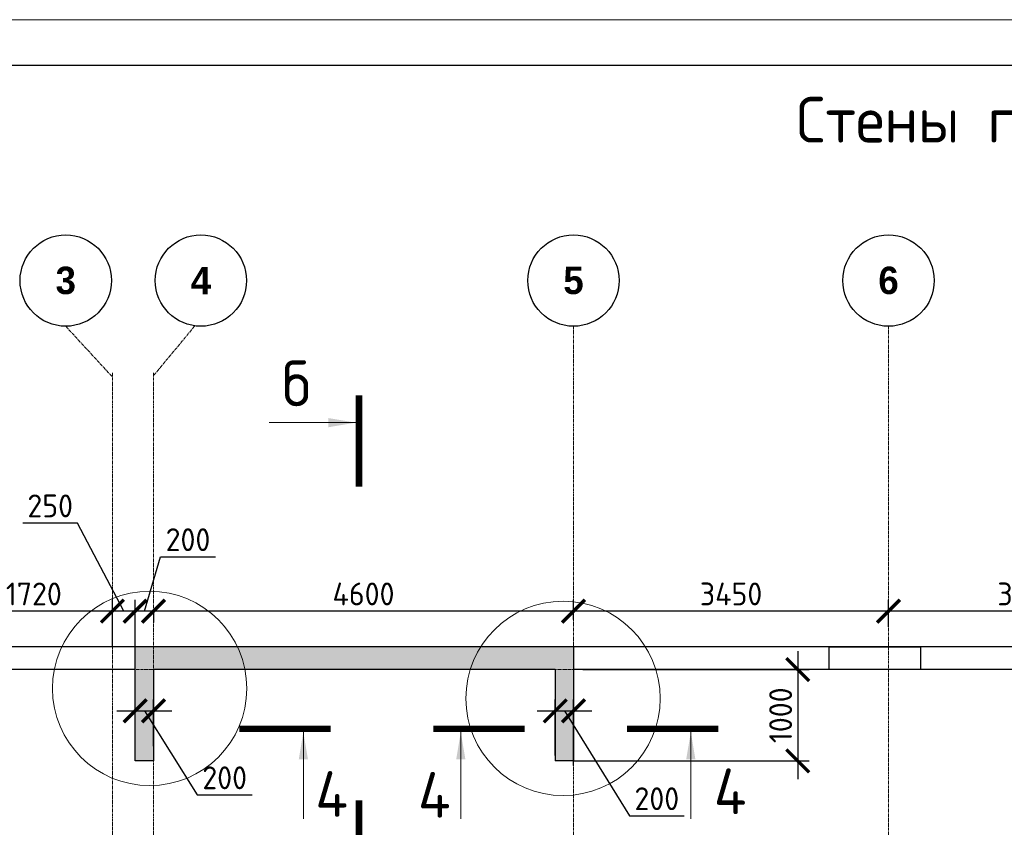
# Model space of a CAD drawing. Header units: millimetres. Extents: x 349531 to 1063351, y -131924 to 96186.
# Tile 21 of 230: x 449396 to 460178, y -26619 to -17777. Entities that reach past the tile are written whole.
import ezdxf

# ---------------------------------------------------------------- set-up
doc = ezdxf.new("R2010")
doc.units = ezdxf.units.MM
doc.linetypes.add('______5', pattern=[1100, 800, -100, 100, -100])
doc.linetypes.add('осевая', pattern=[50.8, 31.75, -6.35, 6.35, -6.35])
for name, color, linetype, lineweight in [('Конструкции 0.5', 5, 'Continuous', 50), ('Надписи', 200, 'Continuous', 18), ('Оси', 40, '______5', 18), ('размер', 1, 'Continuous', 25), ('РАЗМЕРЫ', 1, 'Continuous', 9), ('СТЕНЫ', 3, 'Continuous', 30), ('ТОНКИЕ', 7, 'Continuous', 9), ('Узлы', 7, 'Continuous', 0)]:
    doc.layers.add(name, color=color, linetype=linetype, lineweight=lineweight)
doc.layers.add('ТОЛСТЫЕ_ОСНОВНЫЕ', color=6, linetype='Continuous')
doc.styles.add('Century Gothic', font='GOTHIC.TTF')
doc.styles.add('GOST-2.304_Type-B', font='GOST_Common.ttf')
doc.dimstyles.new('СПДС', dxfattribs={"dimscale": 100, "dimtxt": 2.5, "dimasz": 2.5, "dimexe": 1.25, "dimexo": 0, "dimtad": 1, "dimdec": 0, "dimtxsty": 'GOST-2.304_Type-B', "dimblk": 'ARCHTICK', "dimcen": 2.5, "dimdle": 2, "dimadec": 0, "dimazin": 2, "dimtfac": 0.75, "dimtdec": 0, "dimtmove": 1, "dimatfit": 3, "dimfxl": 1, "dimtolj": 1, "dimarcsym": 1})

# ---------------------------------------------------------------- blocks, each defined once
blk = doc.blocks.new('NSY101')
at = {"color": 0, "linetype": 'ByBlock', "lineweight": -2}
blk.add_circle((0, 0), 50, dxfattribs=at)
blk = doc.blocks.new('СЛОЖНЫЙ_ОБЪЕКТ_1')
at = {"layer": 'Оси', "color": 16, "linetype": 'Continuous', "lineweight": 25, "transparency": 33554687, "xscale": 9.999999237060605, "yscale": 9.999999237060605, "zscale": 9.999999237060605}
blk.add_blockref('NSY101', (18063, -989), dxfattribs=at)
at = {"layer": 'Оси', "color": 16, "linetype": 'Continuous', "lineweight": 25, "transparency": 33554687, "insert": (18063, -989), "char_height": 300, "width": 385, "attachment_point": 5, "style": 'Century Gothic'}
blk.add_mtext('\\A1;{\\fCentury Gothic|i0|b1;\\H300.000000;\\W1.000000;\\C16;5}\\P', dxfattribs=at)
blk = doc.blocks.new('СЛОЖНЫЙ_ОБЪЕКТ_2')
at = {"layer": 'Оси', "color": 16, "linetype": 'Continuous', "lineweight": 25, "transparency": 33554687, "xscale": 9.999999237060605, "yscale": 9.999999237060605, "zscale": 9.999999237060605}
blk.add_blockref('NSY101', (21513, -989), dxfattribs=at)
at = {"layer": 'Оси', "color": 16, "linetype": 'Continuous', "lineweight": 25, "transparency": 33554687, "insert": (21513, -989), "char_height": 300, "width": 385, "attachment_point": 5, "style": 'Century Gothic'}
blk.add_mtext('\\A1;{\\fCentury Gothic|i0|b1;\\H300.000000;\\W1.000000;\\C16;6}\\P', dxfattribs=at)
blk = doc.blocks.new('СЛОЖНЫЙ_ОБЪЕКТ_44')
at = {"layer": 'Оси', "color": 16, "linetype": 'Continuous', "lineweight": 25, "transparency": 33554687, "xscale": 9.999999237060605, "yscale": 9.999999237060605, "zscale": 9.999999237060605}
blk.add_blockref('NSY101', (12503, -989), dxfattribs=at)
at = {"layer": 'Оси', "color": 16, "linetype": 'Continuous', "lineweight": 25, "transparency": 33554687, "insert": (12503, -989), "char_height": 300, "width": 385, "attachment_point": 5, "style": 'Century Gothic'}
blk.add_mtext('\\A1;{\\fCentury Gothic|i0|b1;\\H300.000000;\\W1.000000;\\C16;3}\\P', dxfattribs=at)
blk = doc.blocks.new('СЛОЖНЫЙ_ОБЪЕКТ_45')
at = {"layer": 'Оси', "color": 16, "linetype": 'Continuous', "lineweight": 25, "transparency": 33554687, "xscale": 9.999999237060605, "yscale": 9.999999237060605, "zscale": 9.999999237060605}
blk.add_blockref('NSY101', (13983, -989), dxfattribs=at)
at = {"layer": 'Оси', "color": 16, "linetype": 'Continuous', "lineweight": 25, "transparency": 33554687, "insert": (13983, -989), "char_height": 300, "width": 385, "attachment_point": 5, "style": 'Century Gothic'}
blk.add_mtext('\\A1;{\\fCentury Gothic|i0|b1;\\H300.000000;\\W1.000000;\\C16;4}\\P', dxfattribs=at)
blk = doc.blocks.new('оси2')
at = {"layer": 'Оси', "color": 16, "linetype": 'осевая', "lineweight": 0, "transparency": 33554687}
for p, q in [((991435, 5465.4), (991945.5, 4911.3)), ((992845, 5465.4), (992395.5, 4924.1)), ((996995.5, 5465.4), (996995.5, -20739.3)), ((1000445.5, 5465.4), (1000445.5, -20739.3)), ((991945.5, 4955.2), (991945.5, -20287.7)), ((992395.5, 4955.2), (992395.5, -20293.6)), ((979200, 1707.1), (1032582.1, 1707.1))]:
    blk.add_line(p, q, dxfattribs=at)
at = {"layer": 'Оси', "color": 16, "linetype": 'Continuous', "lineweight": 25, "transparency": 33554687}
for name in ['СЛОЖНЫЙ_ОБЪЕКТ_44', 'СЛОЖНЫЙ_ОБЪЕКТ_45', 'СЛОЖНЫЙ_ОБЪЕКТ_1', 'СЛОЖНЫЙ_ОБЪЕКТ_2']:
    blk.add_blockref(name, (978932, 6954.9), dxfattribs=at)
blk = doc.blocks.new('_ArchTick')
at = {"color": 0, "linetype": 'ByBlock', "const_width": 0.15}
blk.add_lwpolyline([(-0.5, -0.5), (0.5, 0.5)], dxfattribs=at)
blk = doc.blocks.new('*D984')
at = {"layer": 'DEFPOINTS', "color": 0, "transparency": 16777216}
for p in [(450861, -25344), (450661, -25692, -360), (450861, -25732)]:
    blk.add_point(p, dxfattribs=at)
at = {"layer": 'РАЗМЕРЫ', "color": 0, "lineweight": -2, "transparency": 16777216}
for p, q in [((450661, -25692), (450661, -25219)), ((450861, -25732), (450861, -25219)), ((450461, -25344), (451061, -25344)), ((450761, -25344), (451341, -26264)), ((451341, -26264), (451941, -26264))]:
    blk.add_line(p, q, dxfattribs=at)
at = {"layer": 'РАЗМЕРЫ', "color": 0, "lineweight": -2, "transparency": 16777216, "xscale": 250, "yscale": 250, "zscale": 250, "rotation": 180}
blk.add_blockref('_ArchTick', (450661, -25344), dxfattribs=at)
at = {"layer": 'РАЗМЕРЫ', "color": 0, "lineweight": -2, "transparency": 16777216, "xscale": 250, "yscale": 250, "zscale": 250}
blk.add_blockref('_ArchTick', (450861, -25344), dxfattribs=at)
at = {"layer": 'РАЗМЕРЫ', "color": 0, "transparency": 16777216, "insert": (451641, -26077), "char_height": 250, "attachment_point": 5, "style": 'GOST-2.304_Type-B'}
blk.add_mtext('\\A1;200', dxfattribs=at)
blk = doc.blocks.new('*D985')
at = {"layer": 'DEFPOINTS', "color": 0, "transparency": 16777216}
for p in [(455461, -25344), (455261, -25834, -360), (455461, -25942, -360)]:
    blk.add_point(p, dxfattribs=at)
at = {"layer": 'РАЗМЕРЫ', "color": 0, "lineweight": -2, "transparency": 16777216}
for p, q in [((455261, -25834), (455261, -25219)), ((455461, -25942), (455461, -25219)), ((455061, -25344), (455661, -25344)), ((455361, -25344), (456073, -26493)), ((456073, -26493), (456673, -26493))]:
    blk.add_line(p, q, dxfattribs=at)
at = {"layer": 'РАЗМЕРЫ', "color": 0, "lineweight": -2, "transparency": 16777216, "xscale": 250, "yscale": 250, "zscale": 250, "rotation": 180}
blk.add_blockref('_ArchTick', (455261, -25344), dxfattribs=at)
at = {"layer": 'РАЗМЕРЫ', "color": 0, "lineweight": -2, "transparency": 16777216, "xscale": 250, "yscale": 250, "zscale": 250}
blk.add_blockref('_ArchTick', (455461, -25344), dxfattribs=at)
at = {"layer": 'РАЗМЕРЫ', "color": 0, "transparency": 16777216, "insert": (456373, -26306), "char_height": 250, "attachment_point": 5, "style": 'GOST-2.304_Type-B'}
blk.add_mtext('\\A1;200', dxfattribs=at)
blk = doc.blocks.new('*D994')
at = {"layer": 'DEFPOINTS', "color": 0, "transparency": 16777216}
for p in [(458911, -24252), (458911, -24423), (461961, -24520)]:
    blk.add_point(p, dxfattribs=at)
at = {"layer": 'РАЗМЕРЫ', "color": 0, "lineweight": -2, "transparency": 16777216}
for p, q in [((458911, -24423), (458911, -24127)), ((461961, -24520), (461961, -24127)), ((462161, -24252), (458711, -24252))]:
    blk.add_line(p, q, dxfattribs=at)
at = {"layer": 'РАЗМЕРЫ', "color": 0, "lineweight": -2, "transparency": 16777216, "xscale": 250, "yscale": 250, "zscale": 250, "rotation": 180}
blk.add_blockref('_ArchTick', (458911, -24252), dxfattribs=at)
at = {"layer": 'РАЗМЕРЫ', "color": 0, "lineweight": -2, "transparency": 16777216, "xscale": 250, "yscale": 250, "zscale": 250}
blk.add_blockref('_ArchTick', (461961, -24252), dxfattribs=at)
at = {"layer": 'РАЗМЕРЫ', "color": 0, "transparency": 16777216, "insert": (460436, -24064), "char_height": 250, "attachment_point": 5, "style": 'GOST-2.304_Type-B'}
blk.add_mtext('\\A1;3050', dxfattribs=at)
blk = doc.blocks.new('*D995')
at = {"layer": 'DEFPOINTS', "color": 0, "transparency": 16777216}
for p in [(455461, -24252), (455461, -24343), (458911, -24423)]:
    blk.add_point(p, dxfattribs=at)
at = {"layer": 'РАЗМЕРЫ', "color": 0, "lineweight": -2, "transparency": 16777216}
for p, q in [((455461, -24343), (455461, -24127)), ((458911, -24423), (458911, -24127)), ((459111, -24252), (455261, -24252))]:
    blk.add_line(p, q, dxfattribs=at)
at = {"layer": 'РАЗМЕРЫ', "color": 0, "lineweight": -2, "transparency": 16777216, "xscale": 250, "yscale": 250, "zscale": 250, "rotation": 180}
blk.add_blockref('_ArchTick', (455461, -24252), dxfattribs=at)
at = {"layer": 'РАЗМЕРЫ', "color": 0, "lineweight": -2, "transparency": 16777216, "xscale": 250, "yscale": 250, "zscale": 250}
blk.add_blockref('_ArchTick', (458911, -24252), dxfattribs=at)
at = {"layer": 'РАЗМЕРЫ', "color": 0, "transparency": 16777216, "insert": (457186, -24064), "char_height": 250, "attachment_point": 5, "style": 'GOST-2.304_Type-B'}
blk.add_mtext('\\A1;3450', dxfattribs=at)
blk = doc.blocks.new('*D996')
at = {"layer": 'DEFPOINTS', "color": 0, "transparency": 16777216}
for p in [(450861, -24246), (450861, -24252), (455461, -24343)]:
    blk.add_point(p, dxfattribs=at)
at = {"layer": 'РАЗМЕРЫ', "color": 0, "lineweight": -2, "transparency": 16777216}
for p, q in [((455461, -24343), (455461, -24127)), ((455661, -24252), (450661, -24252)), ((450861, -24246), (450861, -24377))]:
    blk.add_line(p, q, dxfattribs=at)
at = {"layer": 'РАЗМЕРЫ', "color": 0, "lineweight": -2, "transparency": 16777216, "xscale": 250, "yscale": 250, "zscale": 250, "rotation": 180}
blk.add_blockref('_ArchTick', (450861, -24252), dxfattribs=at)
at = {"layer": 'РАЗМЕРЫ', "color": 0, "lineweight": -2, "transparency": 16777216, "xscale": 250, "yscale": 250, "zscale": 250}
blk.add_blockref('_ArchTick', (455461, -24252), dxfattribs=at)
at = {"layer": 'РАЗМЕРЫ', "color": 0, "transparency": 16777216, "insert": (453161, -24064), "char_height": 250, "attachment_point": 5, "style": 'GOST-2.304_Type-B'}
blk.add_mtext('\\A1;4600', dxfattribs=at)
blk = doc.blocks.new('*D997')
at = {"layer": 'DEFPOINTS', "color": 0, "transparency": 16777216}
for p in [(450661, -24252), (450861, -24246), (450661, -24692, -360)]:
    blk.add_point(p, dxfattribs=at)
at = {"layer": 'РАЗМЕРЫ', "color": 0, "lineweight": -2, "transparency": 16777216}
for p, q in [((450761, -24252), (450939, -23658)), ((450939, -23658), (451539, -23658)), ((450661, -24692), (450661, -24127)), ((451061, -24252), (450461, -24252)), ((450861, -24246), (450861, -24377))]:
    blk.add_line(p, q, dxfattribs=at)
at = {"layer": 'РАЗМЕРЫ', "color": 0, "lineweight": -2, "transparency": 16777216, "xscale": 250, "yscale": 250, "zscale": 250, "rotation": 180}
blk.add_blockref('_ArchTick', (450661, -24252), dxfattribs=at)
at = {"layer": 'РАЗМЕРЫ', "color": 0, "lineweight": -2, "transparency": 16777216, "xscale": 250, "yscale": 250, "zscale": 250}
blk.add_blockref('_ArchTick', (450861, -24252), dxfattribs=at)
at = {"layer": 'РАЗМЕРЫ', "color": 0, "transparency": 16777216, "insert": (451239, -23470), "char_height": 250, "attachment_point": 5, "style": 'GOST-2.304_Type-B'}
blk.add_mtext('\\A1;200', dxfattribs=at)
blk = doc.blocks.new('*D998')
at = {"layer": 'DEFPOINTS', "color": 0, "transparency": 16777216}
for p in [(450411, -24252), (450411, -24644), (450661, -24692, -360)]:
    blk.add_point(p, dxfattribs=at)
at = {"layer": 'РАЗМЕРЫ', "color": 0, "lineweight": -2, "transparency": 16777216}
for p, q in [((450030, -23288), (449430, -23288)), ((450536, -24252), (450030, -23288)), ((450411, -24644), (450411, -24127)), ((450661, -24692), (450661, -24127)), ((450861, -24252), (450211, -24252))]:
    blk.add_line(p, q, dxfattribs=at)
at = {"layer": 'РАЗМЕРЫ', "color": 0, "lineweight": -2, "transparency": 16777216, "xscale": 250, "yscale": 250, "zscale": 250, "rotation": 180}
blk.add_blockref('_ArchTick', (450411, -24252), dxfattribs=at)
at = {"layer": 'РАЗМЕРЫ', "color": 0, "lineweight": -2, "transparency": 16777216, "xscale": 250, "yscale": 250, "zscale": 250}
blk.add_blockref('_ArchTick', (450661, -24252), dxfattribs=at)
at = {"layer": 'РАЗМЕРЫ', "color": 0, "transparency": 16777216, "insert": (449730, -23100), "char_height": 250, "attachment_point": 5, "style": 'GOST-2.304_Type-B'}
blk.add_mtext('\\A1;250', dxfattribs=at)
blk = doc.blocks.new('*D999')
at = {"layer": 'DEFPOINTS', "color": 0, "transparency": 16777216}
for p in [(448691, -24252), (448691, -24592), (450411, -24644)]:
    blk.add_point(p, dxfattribs=at)
at = {"layer": 'РАЗМЕРЫ', "color": 0, "lineweight": -2, "transparency": 16777216}
for p, q in [((448691, -24592), (448691, -24127)), ((450411, -24644), (450411, -24127)), ((450611, -24252), (448491, -24252))]:
    blk.add_line(p, q, dxfattribs=at)
at = {"layer": 'РАЗМЕРЫ', "color": 0, "lineweight": -2, "transparency": 16777216, "xscale": 250, "yscale": 250, "zscale": 250, "rotation": 180}
blk.add_blockref('_ArchTick', (448691, -24252), dxfattribs=at)
at = {"layer": 'РАЗМЕРЫ', "color": 0, "lineweight": -2, "transparency": 16777216, "xscale": 250, "yscale": 250, "zscale": 250}
blk.add_blockref('_ArchTick', (450411, -24252), dxfattribs=at)
at = {"layer": 'РАЗМЕРЫ', "color": 0, "transparency": 16777216, "insert": (449551, -24064), "char_height": 250, "attachment_point": 5, "style": 'GOST-2.304_Type-B'}
blk.add_mtext('\\A1;1720', dxfattribs=at)
blk = doc.blocks.new('*U1378')
at = {"layer": 'ТОЛСТЫЕ_ОСНОВНЫЕ', "color": 6}
blk.add_lwpolyline([(20, 5), (836, 5), (836, 589), (20, 589)], close=True, dxfattribs=at)
at = {"layer": 'ТОНКИЕ'}
blk.add_lwpolyline([(0, 0), (841, 0), (841, 594), (0, 594)], close=True, dxfattribs=at)
blk = doc.blocks.new('стены техподполья')
at = {"layer": 'СТЕНЫ', "linetype": 'Continuous', "transparency": 33554687}
for p, q in [((503986, -394), (456436, -394)), ((465486, -1644), (465486, -394)), ((465486, -394), (465486, -394)), ((470286, -394), (470286, -1644)), ((470286, -394), (470286, -394)), ((465486, -644), (456936, -644)), ((465486, -644), (465486, -644)), ((470086, -644), (465686, -644)), ((465686, -644), (465686, -1644)), ((465686, -644), (465686, -644)), ((470086, -644), (470086, -644)), ((470086, -644), (470086, -1644)), ((470286, -644), (470286, -644)), ((476586, -644), (470286, -644)), ((465686, -1644), (465486, -1644)), ((465486, -1644), (465486, -1644)), ((465686, -1644), (465686, -1644)), ((470086, -1644), (470086, -1644)), ((470286, -1644), (470086, -1644)), ((470286, -1644), (470286, -1644))]:
    blk.add_line(p, q, dxfattribs=at)
blk = doc.blocks.new('*D1170')
at = {"layer": 'DEFPOINTS', "color": 0, "transparency": 16777216}
for p in [(455563, -24892, -200), (455461, -25892, 160), (457916, -25892)]:
    blk.add_point(p, dxfattribs=at)
at = {"layer": 'размер', "color": 0, "lineweight": -2, "transparency": 16777216}
for p, q in [((457916, -24692), (457916, -26092)), ((455563, -24892), (458041, -24892)), ((455461, -25892), (458041, -25892))]:
    blk.add_line(p, q, dxfattribs=at)
at = {"layer": 'размер', "color": 0, "lineweight": -2, "transparency": 16777216, "xscale": 250, "yscale": 250, "zscale": 250}
for p, rotation in [((457916, -24892), 90), ((457916, -25892), 270)]:
    blk.add_blockref('_ArchTick', p, dxfattribs=dict(at, rotation=rotation))
at = {"layer": 'размер', "color": 0, "transparency": 16777216, "insert": (457729, -25392), "char_height": 250, "attachment_point": 5, "rotation": 90, "style": 'GOST-2.304_Type-B'}
blk.add_mtext('\\A1;1000', dxfattribs=at)

msp = doc.modelspace()

# ---------------------------------------------------------------- hatches: boundary and pattern name
at = {"layer": 'размер', "transparency": 33554648}
h = msp.add_hatch(dxfattribs=at)
h.set_pattern_fill('ANGLE', color=1)
h.set_pattern_definition([(0, (-2038.312, 1855.48), (0, 6.985), [5.08, -1.905]), (90, (-2038.312, 1855.48), (-6.985, 4e-16), [5.08, -1.905])])
h.paths.add_polyline_path([(454415.8, -24642), (451802.8, -24642, -0.0492071), (451863.2, -24842), (454330.3, -24842, -0.0512308)])
h.paths.add_polyline_path([(455460.8, -24642), (454415.8, -24642, 0.0512308), (454330.3, -24842), (455460.8, -24842)])
h.paths.add_polyline_path([(455460.8, -24842), (454330.3, -24842, 0.0122141), (454316.1, -24892), (455260.8, -24892), (455261, -24892), (455261, -25892), (455460.8, -25892)])
h.paths.add_polyline_path([(454330.3, -24842), (451863.2, -24842, -0.0119232), (451871.9, -24892), (454316.1, -24892, -0.0122141)])
h.paths.add_polyline_path([(451802.8, -24642), (450860.9, -24642), (450860.9, -24842), (451863.2, -24842, 0.0492071)])
h.paths.add_polyline_path([(451863.2, -24842), (450860.9, -24842), (450860.9, -24892), (451871.9, -24892, 0.0119232)])
h.paths.add_polyline_path([(450860.9, -24642), (450661, -24642), (450661, -24842), (450860.9, -24842)])
h.paths.add_polyline_path([(450860.8, -24892), (450860.8, -24842), (450661, -24842), (450661, -25892), (450860.8, -25892)])

# ---------------------------------------------------------------- linework, layer by layer
at = {"layer": 'Надписи', "color": 0}
for centre in [(450819.3, -25098.5, 360), (455346.5, -25207.9, 720)]:
    msp.add_circle(centre, 1064.1, dxfattribs=at)
at = {"layer": 'размер'}
msp.add_lwpolyline([(458260.8, -24642), (459260.8, -24642), (459260.8, -24892), (458260.8, -24892)], close=True, dxfattribs=at)
at = {"layer": 'Узлы', "color": 1, "linetype": 'Continuous', "lineweight": 0}
for p, q in [((453076.9, -22188.7), (452126.9, -22188.7)), ((452502.3, -25575.1, 360), (452502.3, -26525.1, 360)), ((454226.4, -25575.1, 360), (454226.4, -26525.1, 360)), ((456745.4, -25575.1, 360), (456745.4, -26525.1, 360))]:
    msp.add_line(p, q, dxfattribs=at)
at = {"layer": 'Узлы', "color": 1, "linetype": 'Continuous', "lineweight": 0, "const_width": 70}
for points in [[(453111.9, -21888.7), (453111.9, -22888.7)], [(453111.9, -27323.8), (453111.9, -26323.8)]]:
    msp.add_lwpolyline(points, dxfattribs=at)
at = {"layer": 'Узлы', "color": 1, "linetype": 'Continuous', "lineweight": 0, "const_width": 70, "elevation": 360}
for points in [[(452802.3, -25540.1), (451802.3, -25540.1)], [(453926.4, -25540.1), (454926.4, -25540.1)], [(457045.4, -25540.1), (456045.4, -25540.1)]]:
    msp.add_lwpolyline(points, dxfattribs=at)
at = {"layer": 'Узлы', "color": 1, "linetype": 'Continuous', "lineweight": 0}
for points in [[(453076.9, -22188.7), (452776.5, -22238.9), (452776.5, -22138.4)], [(452502.3, -25575.1, 360), (452452, -25875.6, 360), (452552.6, -25875.6, 360)], [(454226.4, -25575.1, 360), (454176.1, -25875.6, 360), (454276.7, -25875.6, 360)], [(456745.4, -25575.1, 360), (456695.1, -25875.6, 360), (456795.7, -25875.6, 360)]]:
    msp.add_solid(points, dxfattribs=at)

# ---------------------------------------------------------------- block references
at = {"xscale": 100, "yscale": 100, "zscale": 100}
msp.add_blockref('*U1378', (433982.1, -77177.1, 3100), dxfattribs=at)
at = {"layer": 'Конструкции 0.5'}
msp.add_blockref('стены техподполья', (-14825, -24248.4, 160), dxfattribs=at)
at = {"layer": 'РАЗМЕРЫ'}
msp.add_blockref('оси2', (-541534.6, -26599.1, -200), dxfattribs=at)

# ---------------------------------------------------------------- texts
at = {"layer": 'Узлы', "color": 80, "linetype": 'Continuous', "lineweight": 0, "style": 'GOST-2.304_Type-B'}
msp.add_text('Стены подвала', height=500, dxfattribs=at).set_placement((457900.8, -19122))
at = {"layer": 'Узлы', "color": 1, "linetype": 'Continuous', "lineweight": 0, "char_height": 500, "attachment_point": 5, "style": 'GOST-2.304_Type-B'}
for s, insert in [('б', (452426.9, -21758.7)), ('4', (457175.4, -26225.1, 360)), ('4', (452812.2, -26254.8, 360)), ('4', (453936.3, -26263.4, 360))]:
    msp.add_mtext_dynamic_manual_height_columns(s, width=723.88, gutter_width=25, heights=[0], dxfattribs=dict(at, insert=insert))

# ---------------------------------------------------------------- dimensions: what is measured, and where the dimension line sits
at = {"layer": 'размер'}
dim = msp.add_linear_dim(base=(457916.2, -25892), p1=(455562.6, -24892, -200), p2=(455460.8, -25892, 160), angle=90, dimstyle='СПДС', dxfattribs=at)
dim.commit()
dim.dimension.update_dxf_attribs({"geometry": '*D1170', "text_midpoint": (457728.7, -25392)})
at = {"layer": 'РАЗМЕРЫ'}
dim = msp.add_linear_dim(base=(450410.8, -24251.6, 360), p1=(450661, -24692), p2=(450410.8, -24643.6, 360), dimstyle='СПДС', dxfattribs=at)
dim.commit()
dim.dimension.update_dxf_attribs({"geometry": '*D998', "text_midpoint": (449967.5, -23287.6, 360), "dimtype": 160})
for base, p1, p2, picture, middle in [((450661, -24251.6, 360), (450860.8, -24246.1, 360), (450661, -24692), '*D997', (451001.5, -23470.4, 360)), ((448691, -24251.6, 360), (450410.8, -24643.6, 360), (448691, -24592, 360), '*D999', (449550.9, -24064.1, 360)), ((450860.8, -24251.6, 360), (455460.8, -24342.6, 360), (450860.8, -24246.1, 360), '*D996', (453160.8, -24064.1, 360)), ((455460.8, -24251.6, 360), (458910.8, -24422.6, 360), (455460.8, -24342.6, 360), '*D995', (457185.8, -24064.1, 360)), ((458910.8, -24251.6, 360), (461960.8, -24520.1, 360), (458910.8, -24422.6, 360), '*D994', (460435.8, -24064.1, 360))]:
    dim = msp.add_linear_dim(base=base, p1=p1, p2=p2, dimstyle='СПДС', dxfattribs=at)
    dim.commit()
    dim.dimension.update_dxf_attribs({"geometry": picture, "text_midpoint": middle})
for base, p1, p2, picture, middle in [((450860.8, -25343.6, 360), (450661, -25692.1), (450860.8, -25731.6, 360), '*D984', (451403, -26264.3, 360)), ((455460.8, -25343.6, 360), (455261, -25833.6), (455460.8, -25942), '*D985', (456135.5, -26493.4, 360))]:
    dim = msp.add_linear_dim(base=base, p1=p1, p2=p2, dimstyle='СПДС', override={"dimtofl": 0}, dxfattribs=at)
    dim.commit()
    dim.dimension.update_dxf_attribs({"geometry": picture, "text_midpoint": middle, "dimtype": 160})

doc.saveas('drawing.dxf')
